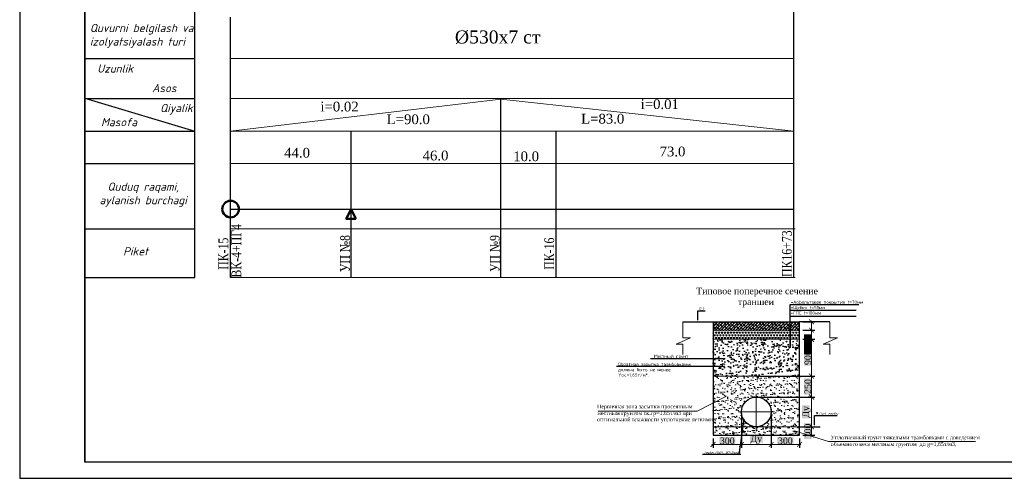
# Model space of a CAD drawing. Header units: millimetres. Extents: x 366033 to 446362, y 4247208 to 4265071.
# Tile 99 of 159: x 435320 to 435622, y 4255995 to 4256136. Entities that reach past the tile are written whole.
import ezdxf
from ezdxf import colors
from ezdxf.entities.mleader import LeaderData, LeaderLine
from ezdxf.math import Vec2, Vec3

# ---------------------------------------------------------------- set-up
doc = ezdxf.new("R2010")
doc.units = ezdxf.units.MM
doc.header["$PDMODE"] = 32
doc.header["$PDSIZE"] = 0.6
doc.linetypes.add('DASHED', pattern=[0.75, 0.5, -0.25])
doc.linetypes.add('осевая', pattern=[50.8, 31.75, -6.35, 6.35, -6.35])
for name, color, linetype in [('(002) Рамка', 7, 'Continuous'), ('(004) Точки рельефа', 7, 'Continuous'), ('0 @ 0.1', 7, 'Continuous'), ('0 @ 1 (1)', 7, 'Continuous'), ('0 @ 1 (2)', 7, 'Continuous'), ('RAMKA', 7, 'Continuous')]:
    doc.layers.add(name, color=color, linetype=linetype)
for name, color, linetype, lineweight in [('0.3-STAMP', 7, 'Continuous', 30), ('0002. ВК. ПГ. Уг. Пк. и задвижки', 250, 'Continuous', 50), ('Рабочий', 7, 'DASHED', 9), ('Текст ВК', 136, 'Continuous', 9)]:
    doc.layers.add(name, color=color, linetype=linetype, lineweight=lineweight)
doc.styles.add('GOST 2.304', font='CS_Gost2304.shx')
doc.styles.add('ISOCPEUR', font='isocpeui.ttf')
doc.styles.get("Standard").update_dxf_attribs({"font": 'times.ttf'})
doc.styles.add('TIMES', font='times.ttf')
doc.styles.add('для таблиц', font='times.ttf', dxfattribs={"height": 3})
doc.styles.add('СПДС', font='isocpeur.ttf')
doc.linetypes.add('ВОДОПРОВОД-right', pattern='A,15,-4,["В1",Standard,S=3,R=0,X=-2,Y=-1.5],-4,20,[">",Standard,S=3,R=0,X=-1.5,Y=-1.5],0', length=43)
doc.dimstyles.new('!Oxunjon', dxfattribs={"dimtxt": 2, "dimasz": 1.5, "dimexe": 1, "dimexo": 0.0625, "dimgap": 0.09, "dimtad": 1, "dimdec": 1, "dimzin": 0, "dimdsep": 46, "dimtxsty": 'Standard', "dimblk": 'ARCHTICK', "dimcen": 0.3, "dimdle": 0.35, "dimclrd": 5, "dimclre": 5, "dimclrt": 5, "dimadec": 0, "dimazin": 0, "dimtfac": 1, "dimtdec": 1, "dimtofl": 0, "dimtmove": 0, "dimatfit": 3, "dimldrblk": 'ARCHTICK', "dimfxl": 1, "dimtolj": 1, "dimtzin": 0, "dimlwd": 0, "dimarcsym": 1})
pattern_1 = [(45, (1791.6237, 3496846.9341), (-0.44901280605, 0.44901280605), []), (135, (1791.6237, 3496846.9341), (-1.34703841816, 0.44901280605), [1.5875, -0.9525])]

# ---------------------------------------------------------------- blocks, each defined once
blk = doc.blocks.new('_Dot')
at = {"color": 0, "linetype": 'ByBlock', "lineweight": -2}
blk.add_line((-0.5, 0), (-1, 0), dxfattribs=at)
at = {"color": 0, "linetype": 'ByBlock', "const_width": 0.5}
blk.add_lwpolyline([(-0.25, 0, 1), (0.25, 0, 1)], format="xyb", close=True, dxfattribs=at)
blk = doc.blocks.new('_ArchTick')
at = {"color": 0, "linetype": 'ByBlock', "lineweight": 30, "const_width": 0.15}
blk.add_lwpolyline([(-0.5, -0.5), (0.5, 0.5)], dxfattribs=at)
blk = doc.blocks.new('*D488')
at = {"color": 5, "lineweight": 0, "transparency": 16777216}
blk.add_line((435562.76, 4256010.95), (435562.76, 4256007.64), dxfattribs=at)
at = {"color": 5, "lineweight": -2, "transparency": 16777216}
for p, q in [((435560.11, 4256010.6), (435563.76, 4256010.6)), ((435560.11, 4256007.99), (435563.76, 4256007.99))]:
    blk.add_line(p, q, dxfattribs=at)
at = {"layer": 'Defpoints', "color": 0, "lineweight": 0, "transparency": 16777216}
for p in [(435559.11, 4256010.6), (435559.11, 4256007.99), (435562.76, 4256007.99)]:
    blk.add_point(p, dxfattribs=at)
at = {"color": 5, "lineweight": 0, "transparency": 16777216, "xscale": 1.5, "yscale": 1.5, "zscale": 1.5}
for p, rotation in [((435562.76, 4256010.6), 90), ((435562.76, 4256007.99), 270)]:
    blk.add_blockref('_ArchTick', p, dxfattribs=dict(at, rotation=rotation))
at = {"color": 1, "transparency": 16777216, "insert": (435561.64, 4256009.3), "char_height": 2, "attachment_point": 5, "rotation": 90, "style": 'TIMES', "bg_fill": 1, "box_fill_scale": 1.1, "bg_fill_color": 7, "bg_fill_true_color": 16777215, "bg_fill_transparency": 0}
blk.add_mtext('\\A1;100', dxfattribs=at)
blk = doc.blocks.new('*D489')
at = {"color": 5, "lineweight": -2, "transparency": 16777216}
for p, q in [((435541.25, 4256014.16), (435541.25, 4256004.16)), ((435532.52, 4256006.99), (435532.52, 4256004.16))]:
    blk.add_line(p, q, dxfattribs=at)
at = {"color": 5, "lineweight": 0, "transparency": 16777216}
blk.add_line((435532.17, 4256005.16), (435541.6, 4256005.16), dxfattribs=at)
at = {"layer": 'Defpoints', "color": 0, "lineweight": 0, "transparency": 16777216}
for p in [(435541.25, 4256015.16), (435532.52, 4256007.99), (435541.25, 4256005.16)]:
    blk.add_point(p, dxfattribs=at)
at = {"color": 5, "lineweight": 0, "transparency": 16777216, "xscale": 1.5, "yscale": 1.5, "zscale": 1.5, "rotation": 180}
blk.add_blockref('_ArchTick', (435532.52, 4256005.16), dxfattribs=at)
at = {"color": 5, "lineweight": 0, "transparency": 16777216, "xscale": 1.5, "yscale": 1.5, "zscale": 1.5}
blk.add_blockref('_ArchTick', (435541.25, 4256005.16), dxfattribs=at)
at = {"color": 1, "transparency": 16777216, "insert": (435536.89, 4256006.28), "char_height": 2, "attachment_point": 5, "style": 'TIMES', "bg_fill": 1, "box_fill_scale": 1.1, "bg_fill_color": 7, "bg_fill_true_color": 16777215, "bg_fill_transparency": 0}
blk.add_mtext('\\A1;300', dxfattribs=at)
blk = doc.blocks.new('*D490')
at = {"color": 5, "lineweight": -2, "transparency": 16777216}
for p, q in [((435541.25, 4256014.16), (435541.25, 4256004.16)), ((435550.38, 4256014.16), (435550.38, 4256004.16))]:
    blk.add_line(p, q, dxfattribs=at)
at = {"color": 5, "lineweight": 0, "transparency": 16777216}
blk.add_line((435550.73, 4256005.16), (435540.9, 4256005.16), dxfattribs=at)
at = {"layer": 'Defpoints', "color": 0, "lineweight": 0, "transparency": 16777216}
for p in [(435541.25, 4256015.16), (435550.38, 4256015.16), (435541.25, 4256005.16)]:
    blk.add_point(p, dxfattribs=at)
at = {"color": 5, "lineweight": 0, "transparency": 16777216, "xscale": 1.5, "yscale": 1.5, "zscale": 1.5, "rotation": 180}
blk.add_blockref('_ArchTick', (435541.25, 4256005.16), dxfattribs=at)
at = {"color": 5, "lineweight": 0, "transparency": 16777216, "xscale": 1.5, "yscale": 1.5, "zscale": 1.5}
blk.add_blockref('_ArchTick', (435550.38, 4256005.16), dxfattribs=at)
at = {"color": 1, "transparency": 16777216, "insert": (435545.81, 4256006.58), "char_height": 2, "attachment_point": 5, "style": 'TIMES', "bg_fill": 1, "box_fill_scale": 1.1, "bg_fill_color": 7, "bg_fill_true_color": 16777215, "bg_fill_transparency": 0}
blk.add_mtext('\\A1;Ду', dxfattribs=at)
blk = doc.blocks.new('*D491')
at = {"color": 5, "lineweight": -2, "transparency": 16777216}
for p, q in [((435550.38, 4256014.16), (435550.38, 4256004.16)), ((435559.11, 4256006.99), (435559.11, 4256004.16))]:
    blk.add_line(p, q, dxfattribs=at)
at = {"color": 5, "lineweight": 0, "transparency": 16777216}
blk.add_line((435550.03, 4256005.16), (435559.46, 4256005.16), dxfattribs=at)
at = {"layer": 'Defpoints', "color": 0, "lineweight": 0, "transparency": 16777216}
for p in [(435550.38, 4256015.16), (435559.11, 4256007.99), (435559.11, 4256005.16)]:
    blk.add_point(p, dxfattribs=at)
at = {"color": 5, "lineweight": 0, "transparency": 16777216, "xscale": 1.5, "yscale": 1.5, "zscale": 1.5, "rotation": 180}
blk.add_blockref('_ArchTick', (435550.38, 4256005.16), dxfattribs=at)
at = {"color": 5, "lineweight": 0, "transparency": 16777216, "xscale": 1.5, "yscale": 1.5, "zscale": 1.5}
blk.add_blockref('_ArchTick', (435559.11, 4256005.16), dxfattribs=at)
at = {"color": 1, "transparency": 16777216, "insert": (435554.74, 4256006.28), "char_height": 2, "attachment_point": 5, "style": 'TIMES', "bg_fill": 1, "box_fill_scale": 1.1, "bg_fill_color": 7, "bg_fill_true_color": 16777215, "bg_fill_transparency": 0}
blk.add_mtext('\\A1;300', dxfattribs=at)
blk = doc.blocks.new('*D407')
at = {"color": 5, "lineweight": -2, "transparency": 16777216}
for p, q in [((435546.81, 4256026.17), (435563.76, 4256026.17)), ((435546.81, 4256019.73), (435563.76, 4256019.73))]:
    blk.add_line(p, q, dxfattribs=at)
at = {"color": 5, "lineweight": 0, "transparency": 16777216}
blk.add_line((435562.76, 4256019.38), (435562.76, 4256026.52), dxfattribs=at)
at = {"layer": 'Defpoints', "color": 0, "lineweight": 0, "transparency": 16777216}
for p in [(435545.81, 4256026.17), (435562.76, 4256026.17), (435545.81, 4256019.73)]:
    blk.add_point(p, dxfattribs=at)
at = {"color": 5, "lineweight": 0, "transparency": 16777216, "xscale": 1.5, "yscale": 1.5, "zscale": 1.5}
for p, rotation in [((435562.76, 4256026.17), 90), ((435562.76, 4256019.73), 270)]:
    blk.add_blockref('_ArchTick', p, dxfattribs=dict(at, rotation=rotation))
at = {"color": 1, "transparency": 16777216, "insert": (435561.64, 4256022.95), "char_height": 2, "attachment_point": 5, "rotation": 90, "style": 'TIMES', "bg_fill": 1, "box_fill_scale": 1.1, "bg_fill_color": 7, "bg_fill_true_color": 16777215, "bg_fill_transparency": 0}
blk.add_mtext('\\A1;250', dxfattribs=at)
blk = doc.blocks.new('*D408')
at = {"color": 5, "lineweight": 0, "transparency": 16777216}
blk.add_line((435562.76, 4256020.08), (435562.76, 4256010.25), dxfattribs=at)
at = {"color": 5, "lineweight": -2, "transparency": 16777216}
for p, q in [((435562.76, 4256019.73), (435561.76, 4256019.73)), ((435562.76, 4256010.6), (435563.76, 4256010.6))]:
    blk.add_line(p, q, dxfattribs=at)
at = {"layer": 'Defpoints', "color": 0, "lineweight": 0, "transparency": 16777216}
for p in [(435562.91, 4256019.73), (435562.76, 4256010.6), (435562.76, 4256010.6)]:
    blk.add_point(p, dxfattribs=at)
at = {"color": 5, "lineweight": 0, "transparency": 16777216, "xscale": 1.5, "yscale": 1.5, "zscale": 1.5}
for p, rotation in [((435562.76, 4256019.73), 90), ((435562.76, 4256010.6), 270)]:
    blk.add_blockref('_ArchTick', p, dxfattribs=dict(at, rotation=rotation))
at = {"color": 1, "transparency": 16777216, "insert": (435561.34, 4256015.16), "char_height": 2, "attachment_point": 5, "rotation": 90, "style": 'TIMES', "bg_fill": 1, "box_fill_scale": 1.1, "bg_fill_color": 7, "bg_fill_true_color": 16777215, "bg_fill_transparency": 0}
blk.add_mtext('\\A1;Ду', dxfattribs=at)
blk = doc.blocks.new('*D409')
at = {"color": 5, "lineweight": -2, "transparency": 16777216}
for p, q in [((435560.11, 4256037.44), (435563.76, 4256037.44)), ((435560.11, 4256026.17), (435563.76, 4256026.17))]:
    blk.add_line(p, q, dxfattribs=at)
at = {"color": 5, "lineweight": 0, "transparency": 16777216}
blk.add_line((435562.76, 4256025.82), (435562.76, 4256037.79), dxfattribs=at)
at = {"layer": 'Defpoints', "color": 0, "lineweight": 0, "transparency": 16777216}
for p in [(435559.11, 4256037.44), (435562.76, 4256037.44), (435559.11, 4256026.17)]:
    blk.add_point(p, dxfattribs=at)
at = {"color": 5, "lineweight": 0, "transparency": 16777216, "xscale": 1.5, "yscale": 1.5, "zscale": 1.5}
for p, rotation in [((435562.76, 4256037.44), 90), ((435562.76, 4256026.17), 270)]:
    blk.add_blockref('_ArchTick', p, dxfattribs=dict(at, rotation=rotation))
at = {"color": 1, "transparency": 16777216, "insert": (435561.64, 4256031.81), "char_height": 2, "attachment_point": 5, "rotation": 90, "style": 'TIMES', "bg_fill": 1, "box_fill_scale": 1.1, "bg_fill_color": 7, "bg_fill_true_color": 16777215, "bg_fill_transparency": 0}
blk.add_mtext('\\A1;900', dxfattribs=at)
blk = doc.blocks.new('*D492')
at = {"color": 5, "lineweight": -2, "transparency": 16777216}
for p, q in [((435560.11, 4256042.79), (435563.76, 4256042.79)), ((435560.11, 4256040.23), (435563.76, 4256040.23))]:
    blk.add_line(p, q, dxfattribs=at)
at = {"color": 5, "lineweight": 0, "transparency": 16777216}
for p, q in [((435562.76, 4256043.14), (435562.76, 4256040.23)), ((435562.76, 4256040.23), (435562.76, 4256035.82))]:
    blk.add_line(p, q, dxfattribs=at)
at = {"layer": 'Defpoints', "color": 0, "lineweight": 0, "transparency": 16777216}
for p in [(435559.11, 4256042.79), (435559.11, 4256040.23), (435562.76, 4256040.23)]:
    blk.add_point(p, dxfattribs=at)
at = {"color": 5, "lineweight": 0, "transparency": 16777216, "xscale": 1.5, "yscale": 1.5, "zscale": 1.5}
for p, rotation in [((435562.76, 4256042.79), 90), ((435562.76, 4256040.23), 270)]:
    blk.add_blockref('_ArchTick', p, dxfattribs=dict(at, rotation=rotation))
at = {"color": 1, "transparency": 16777216, "insert": (435561.64, 4256037.27), "char_height": 2, "attachment_point": 5, "rotation": 90, "style": 'TIMES', "bg_fill": 1, "box_fill_scale": 1.1, "bg_fill_color": 7, "bg_fill_true_color": 16777215, "bg_fill_transparency": 0}
blk.add_mtext('\\A1;50', dxfattribs=at)
blk = doc.blocks.new('*D410')
at = {"color": 5, "lineweight": -2, "transparency": 16777216}
for p, q in [((435560.11, 4256040.23), (435563.76, 4256040.23)), ((435560.11, 4256037.44), (435563.76, 4256037.44))]:
    blk.add_line(p, q, dxfattribs=at)
at = {"color": 5, "lineweight": 0, "transparency": 16777216}
for p, q in [((435562.76, 4256040.58), (435562.76, 4256037.44)), ((435562.76, 4256037.44), (435562.76, 4256033.03))]:
    blk.add_line(p, q, dxfattribs=at)
at = {"layer": 'Defpoints', "color": 0, "lineweight": 0, "transparency": 16777216}
for p in [(435559.11, 4256040.23), (435559.11, 4256037.44), (435562.76, 4256037.44)]:
    blk.add_point(p, dxfattribs=at)
at = {"color": 5, "lineweight": 0, "transparency": 16777216, "xscale": 1.5, "yscale": 1.5, "zscale": 1.5}
for p, rotation in [((435562.76, 4256040.23), 90), ((435562.76, 4256037.44), 270)]:
    blk.add_blockref('_ArchTick', p, dxfattribs=dict(at, rotation=rotation))
at = {"color": 1, "transparency": 16777216, "insert": (435561.64, 4256034.49), "char_height": 2, "attachment_point": 5, "rotation": 90, "style": 'TIMES', "bg_fill": 1, "box_fill_scale": 1.1, "bg_fill_color": 7, "bg_fill_true_color": 16777215, "bg_fill_transparency": 0}
blk.add_mtext('\\A1;50', dxfattribs=at)
blk = doc.blocks.new('*U518')
at = {"layer": '0 @ 0.1', "lineweight": 9}
h = blk.add_hatch(dxfattribs=at)
h.set_pattern_fill('ANSI38', color=256, scale=0.2)
h.set_pattern_definition(pattern_1)
h.paths.add_polyline_path([(435532.52, 4256042.79), (435532.52, 4256040.23), (435559.11, 4256040.23), (435559.11, 4256042.79)])
at = {"layer": '0 @ 1 (2)', "lineweight": 9}
h = blk.add_hatch(dxfattribs=at)
h.set_pattern_fill('ANSI38', color=256, scale=0.2)
h.set_pattern_definition(pattern_1)
h.paths.add_polyline_path([(435532.52, 4256042.79), (435532.52, 4256040.23), (435559.11, 4256040.23), (435559.11, 4256042.79)])

msp = doc.modelspace()

# ---------------------------------------------------------------- hatches: boundary and pattern name
at = {"true_color": 0x991b1e}
h = msp.add_hatch(dxfattribs=at)
h.set_pattern_fill('TRIANG', color=244, scale=0.096)
h.set_pattern_definition([(60, (420241.9426, 4255408.85904), (-0.4572, 0.79189363), [0.4572, -0.4572]), (120, (420241.9426, 4255408.85904), (-0.9144, 5e-10), [0.4572, -0.4572]), (0, (420241.714, 4255409.255), (0.4572, 0.79189363), [0.4572, -0.4572])])
h.paths.add_polyline_path([(435532.52, 4256040.228), (435532.52, 4256037.44), (435559.109, 4256037.44), (435559.109, 4256040.228)])
edge = h.paths.add_edge_path()
edge.add_arc((435553.667, 4256041.078), 0.3, 90, 270)
edge.add_line((435553.667, 4256040.778), (435553.667, 4256041.378))
h = msp.add_hatch()
h.set_pattern_fill('AR-CONC', color=256, scale=0.0192)
h.set_pattern_definition([(50, (1791.6237, 3496848.2644), (3.497945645, -0.306030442), [0.36576, -4.02336]), (355, (1791.6237, 3496848.2644), (-0.676673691, 3.668291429), [0.292608, -3.218699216]), (100.4514447, (1791.9152, 3496848.239), (2.821271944, 3.362260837), [0.310848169, -3.419332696]), (46.1842, (1791.6237, 3496849.2398), (5.204717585, -0.807212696), [0.54864, -6.03504]), (96.6355576, (1792.0575, 3496849.1725), (4.558159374, 4.750581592), [0.466272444, -5.129003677]), (351.1841512, (1791.624, 3496849.24), (4.558159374, 4.750581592), [0.438911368, -4.828026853]), (21, (1792.1114, 3496848.996), (2.910996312, -1.963491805), [0.36576, -4.02336]), (326, (1792.1114, 3496848.996), (1.186598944, 3.53640895), [0.292608, -3.218688]), (71.451445, (1792.354, 3496848.8323), (4.09759525, 1.572917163), [0.310848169, -3.419326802]), (37.5, (1791.6237, 3496848.2644), (0.0593011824, 1.6234567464), [0, -3.1796736, 0, -3.267456, 0, -3.23088]), (7.5, (1791.6237, 3496848.2644), (1.2829375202, 1.9234670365), [0, -1.8629376, 0, -3.1065216, 0, -1.231392]), (327.5, (1790.5362, 3496848.2644), (2.6033394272, -0.1099918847), [0, -1.2192, 0, -3.803904, 0, -5.047488]), (317.5, (1790.0485, 3496848.2644), (2.8440802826, 0.488188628), [0, -1.58496, 0, -2.5261824, 0, -3.584448])])
h.paths.add_polyline_path([(435532.52, 4256037.44), (435532.52, 4256026.172), (435559.109, 4256026.172), (435559.109, 4256037.44)])
edge = h.paths.add_edge_path(flags=16)
edge.add_arc((435535.854, 4256029.099), 0.3, 0, 360)
at = {"lineweight": 15}
h = msp.add_hatch(dxfattribs=at)
h.set_pattern_fill('AR-SAND', color=256, scale=0.04)
h.set_pattern_definition([(37.5, (1801.6558, 3496826.1088), (-0.0640012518, 1.9576529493), [0, -1.54432, 0, -1.7272, 0, -1.651]), (7.5, (1801.6558, 3496826.1088), (1.7980931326, 2.867300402), [0, -0.83312, 0, -1.39192, 0, -0.5334]), (327.5, (1800.4061, 3496826.1088), (3.163969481, 0.0057487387), [0, -0.508, 0, -1.8288, 0, -2.3876]), (317.5, (1800.406, 3496826.1088), (3.05422581, 0.891717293), [0, -0.254, 0, -1.19888, 0, -1.3716])])
h.paths.add_polyline_path([(435559.109, 4256010.599), (435532.52, 4256010.599), (435532.52, 4256007.994), (435559.109, 4256007.994)])
at = {"layer": '0 @ 1 (1)', "lineweight": 15}
h = msp.add_hatch(dxfattribs=at)
h.set_pattern_fill('AR-SAND', color=256, scale=0.04)
h.set_pattern_definition([(37.5, (1791.6237, 3496848.2644), (-0.0640012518, 1.9576529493), [0, -1.54432, 0, -1.7272, 0, -1.651]), (7.5, (1791.6237, 3496848.2644), (1.7980931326, 2.867300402), [0, -0.83312, 0, -1.39192, 0, -0.5334]), (327.5, (1790.374, 3496848.2644), (3.163969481, 0.0057487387), [0, -0.508, 0, -1.8288, 0, -2.3876]), (317.5, (1790.374, 3496848.2644), (3.05422581, 0.891717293), [0, -0.254, 0, -1.19888, 0, -1.3716])])
h.paths.add_polyline_path([(435532.52, 4256026.172), (435532.52, 4256010.599), (435559.109, 4256010.599), (435559.109, 4256026.172)])
edge = h.paths.add_edge_path(flags=16)
edge.add_arc((435545.815, 4256015.163), 4.564, 0, 360)
edge = h.paths.add_edge_path(flags=16)
edge.add_arc((435535.854, 4256018.862), 0.15, 0, 360)

# ---------------------------------------------------------------- linework, layer by layer
at = {"layer": '(002) Рамка', "color": 0, "lineweight": 25}
for points in [[(435557.306, 4256101.38), (435557.306, 4256384.09)], [(435384.306, 4256056.38), (435384.306, 4256136.38)], [(435467.306, 4256056.38), (435467.306, 4256111.127)], [(435421.306, 4256056.38), (435421.306, 4256101.38)], [(435484.306, 4256056.38), (435484.306, 4256101.38)], [(435557.306, 4256056.38), (435557.306, 4256101.38)]]:
    msp.add_lwpolyline(points, dxfattribs=at)
at = {"color": 1, "lineweight": 30, "ltscale": 0.5}
msp.add_line((435339.505, 4256286.769), (435339.505, 4255999.769), dxfattribs=at)
at = {"color": 0, "lineweight": 0}
for p, q in [((435384.306, 4256101.38), (435467.306, 4256111.127)), ((435467.306, 4256111.127), (435557.306, 4256101.38))]:
    msp.add_line(p, q, dxfattribs=at)
at = {"lineweight": 30}
for p, q in [((435523.21, 4256042.786), (435532.52, 4256042.786)), ((435532.52, 4256042.786), (435532.52, 4256007.994)), ((435532.52, 4256042.786), (435559.109, 4256042.786)), ((435559.109, 4256007.994), (435559.109, 4256042.786)), ((435568.419, 4256042.786), (435559.109, 4256042.786)), ((435532.52, 4256007.994), (435559.109, 4256007.994))]:
    msp.add_line(p, q, dxfattribs=at)
at = {"lineweight": 9}
for p, q in [((435532.52, 4256040.228), (435559.109, 4256040.228)), ((435532.52, 4256037.44), (435559.109, 4256037.44)), ((435532.52, 4256037.44), (435559.109, 4256037.44)), ((435532.52, 4256029.104), (435535.854, 4256029.099)), ((435532.52, 4256026.172), (435559.109, 4256026.172)), ((435532.52, 4256010.599), (435559.109, 4256010.599))]:
    msp.add_line(p, q, dxfattribs=at)
at = {"color": 0, "lineweight": 5}
for p, q in [((435527.592, 4256015.357), (435536.651, 4256020.004)), ((435497.253, 4256015.357), (435527.592, 4256015.357)), ((435557.493, 4256009.305), (435567.952, 4256006.067)), ((435567.952, 4256006.067), (435613.189, 4256006.067))]:
    msp.add_line(p, q, dxfattribs=at)
at = {"linetype": 'осевая', "lineweight": 9, "ltscale": 0.5}
for p, q in [((435545.815, 4256009.587), (435545.815, 4256020.739)), ((435540.239, 4256015.163), (435551.391, 4256015.163))]:
    msp.add_line(p, q, dxfattribs=at)
at = {"color": 5, "linetype": 'ВОДОПРОВОД-right', "lineweight": 30}
msp.add_lwpolyline([(435384.3, 4256077.432), (435557.306, 4256077.432)], dxfattribs=at)
at = {"color": 18, "true_color": 0x000000}
for points in [[(435556.197, 4256046.375), (435576.464, 4256046.375)], [(435556.197, 4256044.583), (435576.464, 4256044.583)], [(435559.109, 4256010.599), (435565.395, 4256010.599)]]:
    msp.add_lwpolyline(points, dxfattribs=at)
at = {"lineweight": 9}
for points in [[(435523.21, 4256042.786), (435523.21, 4256037.931), (435525.556, 4256037.931), (435521.15, 4256035.927), (435523.21, 4256035.927), (435523.21, 4256032.814)], [(435523.21, 4256042.786), (435532.52, 4256042.786), (435532.52, 4256007.994), (435559.109, 4256007.994), (435559.109, 4256042.786), (435568.419, 4256042.786)], [(435568.419, 4256042.786), (435568.419, 4256037.931), (435570.765, 4256037.931), (435566.359, 4256035.927), (435568.419, 4256035.927), (435568.419, 4256032.814)]]:
    msp.add_lwpolyline(points, dxfattribs=at)
at = {"color": 1, "lineweight": 50}
msp.add_circle((435384.306, 4256077.432), 2.554, dxfattribs=at)
at = {"lineweight": 30}
msp.add_circle((435545.815, 4256015.163), 4.564, dxfattribs=at)
at = {"layer": '0.3-STAMP', "lineweight": 20}
msp.add_line((435319.505, 4255994.769), (435319.505, 4256022.452), dxfattribs=at)
at = {"layer": '0002. ВК. ПГ. Уг. Пк. и задвижки', "color": 1, "lineweight": 50}
msp.add_lwpolyline([(435422.806, 4256074.432), (435419.806, 4256074.432), (435421.306, 4256077.432), (435422.806, 4256074.432)], dxfattribs=at)
at = {"layer": 'RAMKA', "color": 1, "lineweight": 30}
for p, q in [((435319.505, 4256414.769), (435319.505, 4255994.769)), ((435339.505, 4255999.769), (435339.505, 4256407.007)), ((435900.33, 4255999.769), (435339.505, 4255999.769)), ((435319.505, 4255994.769), (435905.33, 4255994.769))]:
    msp.add_line(p, q, dxfattribs=at)
at = {"layer": 'Рабочий', "color": 0, "linetype": 'ByBlock', "lineweight": 30, "ltscale": 0.166667}
for p, q in [((435373.298, 4256056.38), (435373.298, 4256181.38)), ((435339.505, 4256123.709), (435373.298, 4256123.709)), ((435339.505, 4256111.38), (435373.298, 4256111.38)), ((435339.505, 4256101.38), (435373.298, 4256101.38)), ((435339.505, 4256091.38), (435373.298, 4256091.38)), ((435339.505, 4256071.38), (435373.298, 4256071.38)), ((435339.505, 4256056.38), (435373.298, 4256056.38))]:
    msp.add_line(p, q, dxfattribs=at)
at = {"layer": 'Рабочий', "color": 0, "linetype": 'ByBlock', "lineweight": 25, "ltscale": 0.166667}
msp.add_line((435339.505, 4256111.519), (435373.298, 4256101.38), dxfattribs=at)
at = {"layer": 'Текст ВК'}
for p, q in [((435340.336, 4256123.709), (435373.298, 4256123.709)), ((435384.306, 4256123.709), (435557.306, 4256123.709)), ((435340.336, 4256111.38), (435373.298, 4256111.38)), ((435384.306, 4256111.38), (435557.306, 4256111.38)), ((435340.336, 4256101.38), (435373.298, 4256101.38)), ((435384.306, 4256101.38), (435557.306, 4256101.38)), ((435340.336, 4256091.38), (435373.298, 4256091.38)), ((435384.306, 4256091.38), (435557.306, 4256091.38)), ((435340.336, 4256071.38), (435373.298, 4256071.38)), ((435384.306, 4256071.38), (435557.753, 4256071.38)), ((435340.336, 4256056.38), (435373.298, 4256056.38)), ((435384.306, 4256056.38), (435557.753, 4256056.38))]:
    msp.add_line(p, q, dxfattribs=at)

# ---------------------------------------------------------------- block references
at = {"color": 0, "lineweight": 0}
msp.add_blockref('*U518', (0, 0), dxfattribs=at)

# ---------------------------------------------------------------- texts
at = {"layer": '(004) Точки рельефа', "color": 7, "char_height": 3, "attachment_point": 5, "style": 'для таблиц'}
for s, insert in [('\\A1;44.0', (435404.724, 4256094.696)), ('\\A1;73.0', (435520.062, 4256095.081)), ('\\A1;46.0', (435447.257, 4256093.849)), ('\\A1;10.0', (435475.1, 4256093.6))]:
    msp.add_mtext(s, dxfattribs=dict(at, insert=insert))
at = {"ltscale": 0.5, "attachment_point": 1}
for s, insert, char_height, width in [('{\\fSylfaen|b0|i0|c204|p18;  %%C530х7 ст  \\fTimes New Roman|b1|i1|c204|p18;\\C0; \\fTimes New Roman|b0|i0|c204|p18; }', (435450.186, 4256132.276), 4, 177.43447), ('{\\fSylfaen|b0|i0|c0|p18;i=\\fSylfaen|b0|i0|c204|p18;0.01}', (435510.287, 4256111.157), 3, 33.54214), ('{\\fSylfaen|b0|i0|c0|p18;i=\\fSylfaen|b0|i0|c204|p18;0.02}', (435411.899, 4256110.41), 3, 33.54214), ('{\\fSylfaen|b0|i0|c0|p18;L=\\fSylfaen|b0|i0|c204|p18;90.0}', (435432.269, 4256106.511), 3, 14.17558), ('{\\fSylfaen|b0|i0|c0|p18;L=\\fSylfaen|b0|i0|c204|p18;83.0}', (435491.99, 4256106.676), 3, 14.17558)]:
    msp.add_mtext(s, dxfattribs=dict(at, insert=insert, char_height=char_height, width=width))
at = {"color": 5, "char_height": 3, "width": 14.61436, "attachment_point": 2, "rotation": 90}
for s, insert in [('{\\W0.8;\\C7;ВК-4+ПГ4}', (435384.564, 4256064.614, -4720.845)), ('{\\W0.8;\\C7;УП №8}', (435417.961, 4256063.78, -4720.845)), ('{\\W0.8;\\C7;УП №9}', (435463.961, 4256063.78, -4720.845)), ('{\\W0.8;\\C7;ПК16+73}', (435553.693, 4256063.737, -4720.845)), ('{\\W0.8;\\C7;ПК-15}', (435380.565, 4256063.737, -4720.845)), ('{\\W0.8;\\C7;ПК-16}', (435480.693, 4256063.737, -4720.845))]:
    msp.add_mtext(s, dxfattribs=dict(at, insert=insert))
at = {"lineweight": 9, "insert": (435525.008, 4256053.282), "char_height": 2, "attachment_point": 1, "style": 'TIMES'}
msp.add_mtext_dynamic_manual_height_columns('\\pi2.3157;Типовое поперечное сечение \\P\\pi15.14773;траншеи', width=41.03519, gutter_width=5, heights=[0], dxfattribs=at)
at = {"color": 0, "lineweight": 5, "char_height": 1.2, "attachment_point": 1}
for s, insert, width in [('{\\fTimes New Roman|b0|i0|c204|p18;Первичная зона засыпки просеянным \\Pместным грунтом ск.гр=1.65т/м3 при \\Pоптимальной влажности уплотнение легкими}', (435496.889, 4256017.423), 111.475), ('{\\fTimes New Roman|b0|i0|c204|p18;Уплотненный грунт тяжелыми трамбовками с доведением\\Pобъемного веса местным грунтом  до g=1,65т/м3, }', (435568.667, 4256007.892), 109.83)]:
    msp.add_mtext(s, dxfattribs=dict(at, insert=insert, width=width))
at = {"layer": 'Рабочий', "color": 0, "linetype": 'ByBlock', "lineweight": 25, "ltscale": 0.166667, "char_height": 2.5, "style": 'GOST 2.304'}
for s, insert, width, attachment_point in [('{\\fISOCPEUR|b0|i1|c204|p34;Quvurni belgilash va \\fISOCPEUR|b0|i1|c0|p34;\\P\\fISOCPEUR|b0|i1|c204|p34;izolyatsiyalash turi}', (435341.057, 4256134.285), 32.21818, 1), ('{\\fISOCPEUR|b0|i1|c0|p34;Uzunlik}', (435348.846, 4256120.581), 16.23198, 5), ('{\\fISOCPEUR|b0|i1|c0|p34;Asos}', (435363.913, 4256114.573), 41.23798, 5), ('{\\fISOCPEUR|b0|i1|c0|p34;Qiyalik}', (435367.639, 4256108.075), 16.23198, 5), ('{\\fISOCPEUR|b0|i1|c0|p34;Masofa}', (435350.04, 4256104.129), 41.23798, 5), ('{\\fISOCPEUR|b0|i1|c204|p34;Quduq raqami,\\P\\fISOCPEUR|b0|i1|c0|p34;a\\fISOCPEUR|b0|i1|c204|p34;ylanish burchagi}', (435357.446, 4256081.867), 49.38517, 5), ('{\\fISOCPEUR|b0|i1|c204|p34;Piket}', (435355.161, 4256064.455), 41.23798, 5)]:
    msp.add_mtext(s, dxfattribs=dict(at, insert=insert, width=width, attachment_point=attachment_point))

# ---------------------------------------------------------------- dimensions: what is measured, and where the dimension line sits
at = {"color": 18, "true_color": 0x000000}
for p1, p2, distance, text, picture, middle in [((435559.109, 4256042.786), (435559.109, 4256040.228), 3.647, '50', '*D492', (435561.639, 4256037.275)), ((435559.109, 4256040.228), (435559.109, 4256037.44), 3.647, '50', '*D410', (435561.639, 4256034.487)), ((435559.109, 4256026.172), (435559.109, 4256037.44), -3.647, '900', '*D409', (435561.636, 4256031.806))]:
    dim = msp.add_aligned_dim(p1=p1, p2=p2, distance=distance, text=text, dimstyle='!Oxunjon', override={"dimexo": 1, "dimgap": 0.1, "dimtxsty": 'TIMES', "dimcen": 0.9, "dimclrt": 1, "dimfxl": 200, "dimfxlon": 1, "dimtfill": 2, "dimtfillclr": 7, "dimarcsym": 2}, dxfattribs=at)
    dim.commit()
    dim.dimension.update_dxf_attribs({"geometry": picture, "text_midpoint": middle})
for base, p1, p2, text, picture, middle in [((435562.756, 4256026.172), (435545.815, 4256019.727), (435545.815, 4256026.172), '250', '*D407', (435561.639, 4256022.95)), ((435562.756, 4256010.599), (435562.908, 4256019.726), (435562.756, 4256010.599), 'Ду', '*D408', (435561.338, 4256015.162))]:
    dim = msp.add_linear_dim(base=base, p1=p1, p2=p2, angle=90, text=text, dimstyle='!Oxunjon', override={"dimexo": 1, "dimgap": 0.1, "dimtxsty": 'TIMES', "dimcen": 0.9, "dimclrt": 1, "dimfxl": 200, "dimfxlon": 1, "dimtfill": 2, "dimtfillclr": 7, "dimarcsym": 2}, dxfattribs=at)
    dim.commit()
    dim.dimension.update_dxf_attribs({"geometry": picture, "text_midpoint": middle})
for base, p1, p2, text, picture, middle in [((435541.251, 4256005.164), (435532.52, 4256007.994), (435541.251, 4256015.163), '300', '*D489', (435536.885, 4256006.281)), ((435541.251, 4256005.164), (435550.379, 4256015.163), (435541.251, 4256015.163), 'Ду', '*D490', (435545.815, 4256006.583)), ((435559.109, 4256005.164), (435550.379, 4256015.163), (435559.109, 4256007.994), '300', '*D491', (435554.744, 4256006.281))]:
    dim = msp.add_linear_dim(base=base, p1=p1, p2=p2, text=text, dimstyle='!Oxunjon', override={"dimexo": 1, "dimgap": 0.1, "dimtxsty": 'TIMES', "dimcen": 0.9, "dimclrt": 1, "dimfxl": 200, "dimfxlon": 1, "dimtfill": 2, "dimtfillclr": 7, "dimarcsym": 2}, dxfattribs=at)
    dim.commit()
    dim.dimension.update_dxf_attribs({"geometry": picture, "text_midpoint": middle})
dim = msp.add_linear_dim(base=(435562.756, 4256007.994), p1=(435559.109, 4256010.599), p2=(435559.109, 4256007.994), angle=90, text='100', dimstyle='!Oxunjon', override={"dimexo": 1, "dimgap": 0.1, "dimtxsty": 'TIMES', "dimcen": 0.9, "dimclrt": 1, "dimfxl": 200, "dimfxlon": 1, "dimtfill": 2, "dimtfillclr": 7, "dimarcsym": 2}, dxfattribs=at)
dim.commit()
dim.dimension.update_dxf_attribs({"geometry": '*D488', "text_midpoint": (435562.756, 4256009.296), "dimtype": 160})

# ---------------------------------------------------------------- leaders
at = {"lineweight": 9}
ml = msp.add_multileader_mtext('Standard', dxfattribs=at)
ml.set_content('П.З.', color=256, style='ISOCPEUR')
ml.set_leader_properties()
ml.build(insert=Vec2(0, 0))
ml.multileader.update_dxf_attribs({"text_left_attachment_type": 6, "text_right_attachment_type": 6, "dogleg_length": 0.36, "arrow_head_size": 0.6})
ctx = ml.context
ctx.base_point, ctx.char_height, ctx.arrow_head_size, ctx.landing_gap_size, ctx.plane_origin = Vec3(435528.009, 4256046.221), 0.8, 0.6, 0.04, Vec3(435527.865, 4256042.786)
ctx.left_attachment, ctx.right_attachment = 6, 6
notes = []
notes.append((ctx, [(0, (1, 1, 0), (435527.865, 4256046.221), (1, 0), 0.144, [(0, [(435527.865, 4256042.786)], 0, [])])]))
ctx.mtext.insert, ctx.mtext.flow_direction = Vec3(435528.049, 4256047.181), 5
ml = msp.add_multileader_mtext('Standard', dxfattribs=at)
ml.set_content('*Асфальтовое покрытие t=70мм\\P*Щебен t=50мм\\P\\pxql;*ГПС t=100мм', color=256, style='СПДС')
ml.set_leader_properties()
ml.set_arrow_properties(name='DOT')
ml.build(insert=Vec2(0, 0))
ml.multileader.update_dxf_attribs({"text_left_attachment_type": 6, "text_right_attachment_type": 6, "dogleg_length": 0.36, "arrow_head_size": 0.6})
ctx = ml.context
ctx.base_point, ctx.char_height, ctx.arrow_head_size, ctx.landing_gap_size, ctx.plane_origin = Vec3(435556.341, 4256048.166), 1, 0.6, 0.04, Vec3(435598.54, 4256028.773)
ctx.left_attachment, ctx.right_attachment = 6, 6
notes.append((ctx, [(1, (1, 1, 0), (435556.197, 4256048.166), (1, 0), 0.144, [(3, [(435556.197, 4256035.059), (435556.197, 4256039.041), (435556.197, 4256035.059), (435556.197, 4256041.607), (435556.197, 4256041.607), (435556.197, 4256041.607), (435556.197, 4256041.607), (435556.197, 4256039.041)], 0, [])])]))
ctx.mtext.insert, ctx.mtext.width, ctx.mtext.flow_direction = Vec3(435556.381, 4256049.366), 20.71628, 5
ml = msp.add_multileader_mtext('Standard', dxfattribs=at)
ml.set_content('Местный грунт ', color=256, style='СПДС')
ml.set_leader_properties()
ml.set_arrow_properties(name='DOT')
ml.build(insert=Vec2(0, 0))
ml.multileader.update_dxf_attribs({"text_left_attachment_type": 6, "text_right_attachment_type": 6, "dogleg_length": 0.36, "arrow_head_size": 0.6})
ctx = ml.context
ctx.base_point, ctx.char_height, ctx.arrow_head_size, ctx.landing_gap_size, ctx.plane_origin = Vec3(435514.361, 4256031.418), 1, 0.6, 0.04, Vec3(435535.854, 4256031.402)
ctx.left_attachment, ctx.right_attachment = 6, 6
notes.append((ctx, [(0, (1, 1, 0), (435523.985, 4256031.418), (-1, 0), 0.144, [(0, [(435535.854, 4256031.402)], 0, [])])]))
ctx.mtext.insert, ctx.mtext.width, ctx.mtext.flow_direction = Vec3(435514.401, 4256032.718), 20.71628, 5
ml = msp.add_multileader_mtext('Standard', dxfattribs=at)
ml.set_content('Обратная засыпка трамбовками\\Pдолжна быть не менее Yск.=1,65т/м³.', color=256, style='СПДС')
ml.set_leader_properties()
ml.set_arrow_properties(name='DOT')
ml.build(insert=Vec2(0, 0))
ml.multileader.update_dxf_attribs({"text_left_attachment_type": 6, "text_right_attachment_type": 6, "dogleg_length": 0.36, "arrow_head_size": 0.6})
ctx = ml.context
ctx.base_point, ctx.char_height, ctx.arrow_head_size, ctx.landing_gap_size, ctx.plane_origin = Vec3(435503.311, 4256029.116), 1, 0.6, 0.04, Vec3(435535.854, 4256029.099)
ctx.left_attachment, ctx.right_attachment = 6, 6
notes.append((ctx, [(0, (1, 1, 0), (435523.985, 4256029.116), (-1, 0), 0.144, [(0, [(435535.854, 4256029.099)], 0, [])])]))
ctx.mtext.insert, ctx.mtext.width, ctx.mtext.flow_direction = Vec3(435503.351, 4256030.316), 20.71628, 5
ml = msp.add_multileader_mtext('Standard', dxfattribs=at)
ml.set_content('{\\fTimes New Roman|b0|i0|c204|p18;▼}Низ трубы', color=256, style='ISOCPEUR')
ml.set_leader_properties()
ml.build(insert=Vec2(0, 0))
ml.multileader.update_dxf_attribs({"text_left_attachment_type": 6, "text_right_attachment_type": 6, "dogleg_length": 0.36, "arrow_head_size": 0.6})
ctx = ml.context
ctx.base_point, ctx.char_height, ctx.arrow_head_size, ctx.landing_gap_size, ctx.plane_origin = Vec3(435563.844, 4256014.034), 0.8, 0.6, 0.04, Vec3(435562.756, 4256010.599)
ctx.left_attachment, ctx.right_attachment = 6, 6
notes.append((ctx, [(0, (1, 1, 0), (435563.7, 4256014.034), (1, 0), 0.144, [(0, [(435563.7, 4256010.599)], 0, [])])]))
ctx.mtext.insert, ctx.mtext.width, ctx.mtext.flow_direction = Vec3(435563.884, 4256015.074), 12.54861, 5
ml = msp.add_multileader_mtext('Standard', dxfattribs=at)
ml.set_content('\\L{\\LТруба ПВП. %%C159мм/}', color=256, style='ISOCPEUR')
ml.set_leader_properties()
ml.set_arrow_properties(name='DOT')
ml.build(insert=Vec2(0, 0))
ml.multileader.update_dxf_attribs({"text_left_attachment_type": 6, "text_right_attachment_type": 8, "dogleg_length": 0.36, "arrow_head_size": 0.6})
ctx = ml.context
ctx.base_point, ctx.char_height, ctx.arrow_head_size, ctx.landing_gap_size, ctx.plane_origin = Vec3(435529.603, 4256002.051), 0.8, 0.6, 0.04, Vec3(435541.955, 4256012.777)
ctx.left_attachment, ctx.right_attachment = 6, 8
notes.append((ctx, [(0, (1, 1, 0), (435540.434, 4256002.051), (-1, 0), 0.144, [(1, [(435541.955, 4256012.777), (435540.434, 4256002.051)], 0, [])])]))
ctx.mtext.insert, ctx.mtext.width, ctx.mtext.defined_height, ctx.mtext.flow_direction = Vec3(435529.643, 4256003.091), 21.49253, 4.106, 5
for ctx, leaders in notes:
    for number, flags, end, landing, length, lines in leaders:
        leader = LeaderData()
        leader.index, (leader.has_last_leader_line, leader.has_dogleg_vector, leader.attachment_direction) = number, flags
        leader.last_leader_point, leader.dogleg_vector, leader.dogleg_length = Vec3(end), Vec3(landing), length
        for number, points, colour, breaks in lines:
            line = LeaderLine()
            line.index, line.vertices, line.color, line.breaks = number, Vec3.list(points), colors.encode_raw_color(colour), breaks
            leader.lines.append(line)
        ctx.leaders.append(leader)

doc.saveas('drawing.dxf')
